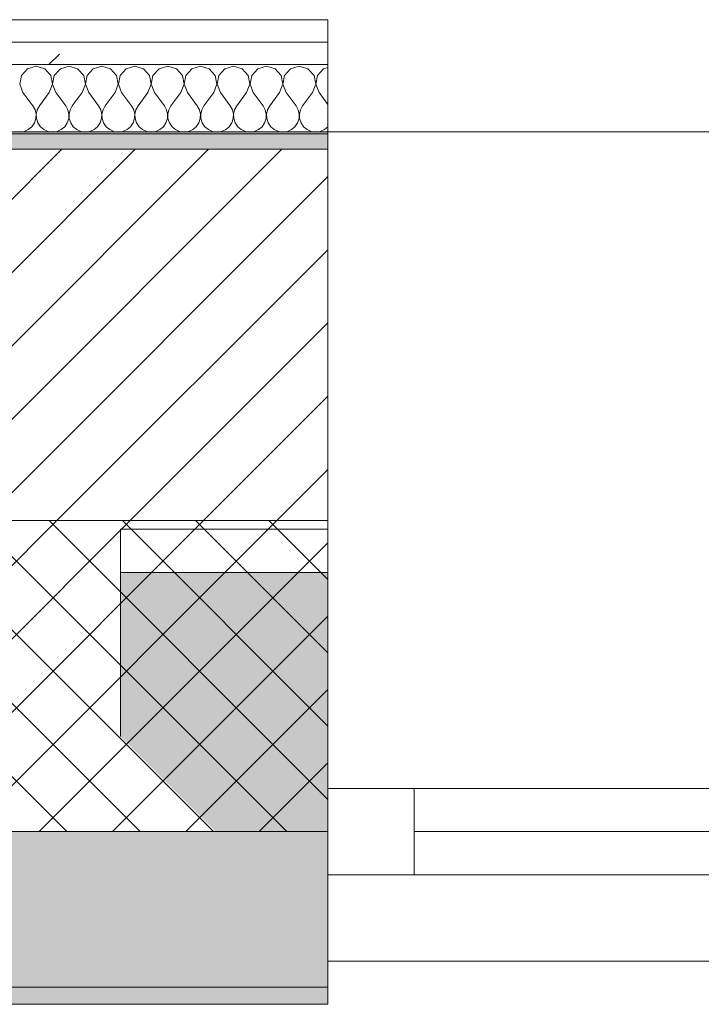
# Model space of a CAD drawing. Header units: millimetres. Extents: x -40968 to 77376, y -17881 to 4746.
# Tile 247 of 256: x -3562 to -3167, y -1699 to -1129. Entities that reach past the tile are written whole.
import ezdxf

# ---------------------------------------------------------------- set-up
doc = ezdxf.new("R2010")
doc.units = ezdxf.units.MM
doc.header["$MEASUREMENT"] = 0
doc.linetypes.add('Wipeout_Contour', pattern=[1000, 0, -1000])
for name, color, linetype in [('12_FAÇ_Façana', 7, 'Continuous'), ('Nuevo_08_E_Envans secs', 7, 'Continuous'), ('Ventanas Archicad', 7, 'Continuous')]:
    doc.layers.add(name, color=color, linetype=linetype)
for name, color, linetype, lineweight, true_color in [('12_FAÇ_Façana_Pluma_Nº__102', 7, 'Continuous', 5, 0xcccccc), ('12_FAÇ_Façana_Pluma_Nº__174', 7, 'Continuous', 13, 0xe4ad2c), ('12_FAÇ_Façana_Pluma_Nº__176', 7, 'Continuous', 15, 0x93a0c6), ('12_FAÇ_Façana_Pluma_Nº__43', 7, 'Continuous', 5, 0xa4a4a6), ('Nuevo_08_E_Envans secs_Pluma_Nº__102', 7, 'Continuous', 5, 0xcccccc), ('Nuevo_08_E_Envans secs_Pluma_Nº__177', 7, 'Continuous', 15, 0xf7e046), ('Ventanas Archicad_Pluma_Nº__23', 7, 'Continuous', 5, 0xa4a4a6), ('Ventanas Archicad_Pluma_Nº__3', 7, 'Continuous', 5, 0xa4a4a4), ('Ventanas Archicad_Pluma_Nº__43', 7, 'Continuous', 5, 0xa4a4a6)]:
    doc.layers.add(name, color=color, linetype=linetype, lineweight=lineweight, true_color=true_color)
for name, color, linetype, lineweight in [('12_FAÇ_Façana_Pluma_Nº__2', 8, 'Continuous', 5), ('12_FAÇ_Façana_Pluma_Nº__7', 7, 'Continuous', 5), ('Nuevo_08_E_Envans secs_Pluma_Nº__1', 7, 'Continuous', 5), ('Ventanas Archicad_Pluma_Nº__7', 7, 'Continuous', 5)]:
    doc.layers.add(name, color=color, linetype=linetype, lineweight=lineweight)
pattern_1 = [(45, (0, 0), (-183.848, 183.848), [195, -65]), (45, (7e-14, 183.85), (-183.848, 183.848), [195, -65])]

# ---------------------------------------------------------------- blocks, each defined once
blk = doc.blocks.new('Muro_7_5', base_point=(-5726, -1193.98))
at = {"layer": '12_FAÇ_Façana_Pluma_Nº__102', "linetype": 'Continuous', "lineweight": 0, "true_color": 0xe5e5e5}
for points in [[(-5726, -1688.98), (-3383.43, -1688.98), (-3383.43, -1598.98), (-5726, -1598.98)], [(-5726, -1698.98), (-3383.43, -1698.98), (-3383.43, -1688.98), (-5726, -1688.98)]]:
    blk.add_hatch(color=254, dxfattribs=at).paths.add_polyline_path(points)
at = {"layer": '12_FAÇ_Façana_Pluma_Nº__174', "linetype": 'Continuous', "lineweight": 13, "true_color": 0xe4ad2c}
h = blk.add_hatch(dxfattribs=at)
h.set_pattern_fill('SATE_Aislamiento_0005', color=42, style=0, pattern_type=2)
h.set_pattern_definition([(45, (0, 0), (-21.2132, 21.2132), []), (135, (0, 0), (21.2132, 21.2132), [])])
h.paths.add_polyline_path([(-5726, -1598.98), (-3383.43, -1598.98), (-3383.43, -1418.98), (-5726, -1418.98)])
at = {"layer": '12_FAÇ_Façana_Pluma_Nº__176', "linetype": 'Continuous', "lineweight": 0, "true_color": 0x495063}
blk.add_hatch(color=251, dxfattribs=at).paths.add_polyline_path([(-3383.43, -1193.98), (-5726, -1193.98), (-5726, -1203.98), (-3383.43, -1203.98)])
at = {"layer": '12_FAÇ_Façana_Pluma_Nº__2', "linetype": 'Continuous', "lineweight": 5}
h = blk.add_hatch(dxfattribs=at)
h.set_pattern_fill('Ceramic_0005', color=8, style=0, pattern_type=2)
h.set_pattern_definition([(45, (0, 0), (-21.2132, 21.2132), [])])
h.paths.add_polyline_path([(-5726, -1418.98), (-3383.43, -1418.98), (-3383.43, -1203.98), (-5726, -1203.98)])
at = {"layer": '12_FAÇ_Façana_Pluma_Nº__7', "color": 7, "linetype": 'Continuous', "lineweight": 5}
for p, q in [((-3383.43, -1203.98), (-5726, -1203.98)), ((-5726, -1418.98), (-3383.43, -1418.98)), ((-5726, -1598.98), (-3383.43, -1598.98)), ((-5726, -1688.98), (-3383.43, -1688.98))]:
    blk.add_line(p, q, dxfattribs=at)
at = {"layer": '12_FAÇ_Façana_Pluma_Nº__7', "color": 7, "linetype": 'Continuous', "lineweight": 5, "flags": 128}
for points in [[(-3383.43, -1193.98), (-5726, -1193.98)], [(-3383.43, -1423.98), (-3383.43, -1418.98)], [(-3383.43, -1598.98), (-3383.43, -1543.98)], [(-3383.43, -1698.98), (-3383.43, -1663.98)], [(-5726, -1698.98), (-3383.43, -1698.98)]]:
    blk.add_lwpolyline(points, dxfattribs=at)
blk = doc.blocks.new('Ventana Vertical Multi-Faja 27_8')
at = {"layer": 'Ventanas Archicad_Pluma_Nº__23', "color": 253, "linetype": 'Continuous', "lineweight": 5, "true_color": 0xa4a4a6}
for p, q in [((550, -50), (550, 0)), ((550, 0), (600, 0)), ((600, -50), (550, -50))]:
    blk.add_line(p, q, dxfattribs=at)
at = {"layer": 'Ventanas Archicad_Pluma_Nº__3', "color": 253, "linetype": 'Continuous', "lineweight": 5, "true_color": 0xa4a4a4}
for p, q in [((-600, 50), (600, 50)), ((-550, 0), (550, 0)), ((-550, -25), (550, -25)), ((550, -50), (-550, -50)), ((-600, -430), (600, -430))]:
    blk.add_line(p, q, dxfattribs=at)
at = {"layer": 'Ventanas Archicad_Pluma_Nº__43', "color": 253, "linetype": 'Continuous', "lineweight": 5, "true_color": 0xa4a4a6}
blk.add_line((600, -200), (600, -175), dxfattribs=at)
at = {"layer": 'Ventanas Archicad_Pluma_Nº__7', "color": 7, "linetype": 'Continuous', "lineweight": 5}
for p, q in [((600, 50), (600, 40)), ((600, 40), (600, 0)), ((600, 40), (600, 0)), ((600, 0), (600, -50)), ((600, 0), (600, -50)), ((600, 0), (600, -50)), ((600, 0), (600, -50)), ((600, -50), (600, -80)), ((600, -50), (600, -80)), ((600, -80), (600, -175)), ((600, -80), (600, -175)), ((600, -200), (600, -420)), ((600, -420), (600, -430))]:
    blk.add_line(p, q, dxfattribs=at)
blk = doc.blocks.new('Muro_20_5', base_point=(-3383.43, -1193.98))
at = {"layer": '12_FAÇ_Façana', "linetype": 'Continuous', "lineweight": 0, "true_color": 0x000000}
h = blk.add_hatch(dxfattribs=at)
h.set_pattern_fill('Yeso_0005', color=18, style=0, pattern_type=2)
h.set_pattern_definition([(0, (0, 0), (0, 75), [0, -75])])
h.paths.add_polyline_path([(-3383.43, -1423.98), (-3503.43, -1423.98), (-3503.43, -1448.98), (-3383.43, -1448.98)])
at = {"layer": '12_FAÇ_Façana_Pluma_Nº__102', "linetype": 'Continuous', "lineweight": 0, "true_color": 0xe5e5e5}
blk.add_hatch(color=254, dxfattribs=at).paths.add_polyline_path([(-3503.43, -1543.98), (-3383.43, -1663.98), (-3383.43, -1448.98), (-3503.43, -1448.98)])
at = {"layer": '12_FAÇ_Façana_Pluma_Nº__43', "color": 253, "linetype": 'Continuous', "lineweight": 5, "true_color": 0xa4a4a6}
for p, q in [((-3503.43, -1423.98), (-3383.43, -1423.98)), ((-3503.43, -1448.98), (-3503.43, -1423.98)), ((-3383.43, -1423.98), (-3383.43, -1448.98)), ((-3383.43, -1448.98), (-3503.43, -1448.98))]:
    blk.add_line(p, q, dxfattribs=at)
at = {"layer": '12_FAÇ_Façana_Pluma_Nº__7', "color": 7, "linetype": 'Continuous', "lineweight": 5}
for p, q in [((-3383.43, -1203.98), (-3383.43, -1193.98)), ((-3383.43, -1423.98), (-3383.43, -1203.98)), ((-3503.43, -1543.98), (-3503.43, -1448.98)), ((-3383.43, -1543.98), (-3383.43, -1448.98)), ((-3383.43, -1543.98), (-3383.43, -1448.98)), ((-3383.43, -1573.98), (-3383.43, -1543.98)), ((-3383.43, -1573.98), (-3383.43, -1543.98)), ((-3383.43, -1623.98), (-3383.43, -1573.98)), ((-3383.43, -1623.98), (-3383.43, -1573.98)), ((-3383.43, -1663.98), (-3383.43, -1623.98)), ((-3383.43, -1663.98), (-3383.43, -1623.98)), ((-3383.43, -1673.98), (-3383.43, -1663.98))]:
    blk.add_line(p, q, dxfattribs=at)
at = {"layer": 'Ventanas Archicad', "color": 253, "linetype": 'Continuous', "lineweight": 5, "true_color": 0xa4a4a6, "zscale": 1000, "rotation": 180}
blk.add_blockref('Ventana Vertical Multi-Faja 27_8', (-2783.43, -1623.98), dxfattribs=at)
blk = doc.blocks.new('*X495')
at = {"layer": 'Nuevo_08_E_Envans secs_Pluma_Nº__102', "color": 254, "linetype": 'Continuous', "lineweight": 5, "true_color": 0xcccccc}
for p, q in [((-3552.38, -1155.93), (-3557.39, -1157.35)), ((-3547.37, -1157.35), (-3552.38, -1155.93)), ((-3533.33, -1155.93), (-3538.34, -1157.35)), ((-3528.33, -1157.35), (-3533.33, -1155.93)), ((-3514.29, -1155.93), (-3519.29, -1157.35)), ((-3509.28, -1157.35), (-3514.29, -1155.93)), ((-3495.24, -1155.93), (-3500.25, -1157.35)), ((-3490.23, -1157.35), (-3495.24, -1155.93)), ((-3476.19, -1155.93), (-3481.2, -1157.35)), ((-3471.18, -1157.35), (-3476.19, -1155.93)), ((-3457.14, -1155.93), (-3462.15, -1157.35)), ((-3452.14, -1157.35), (-3457.14, -1155.93)), ((-3438.1, -1155.93), (-3443.1, -1157.35)), ((-3433.09, -1157.35), (-3438.1, -1155.93)), ((-3419.05, -1155.93), (-3424.05, -1157.35)), ((-3414.04, -1157.35), (-3419.05, -1155.93)), ((-3400, -1155.93), (-3405.01, -1157.35)), ((-3394.99, -1157.35), (-3400, -1155.93)), ((-3383.43, -1156.63), (-3385.96, -1157.35)), ((-3560.9, -1161.19), (-3561.87, -1166.31)), ((-3557.39, -1157.35), (-3560.9, -1161.19)), ((-3543.86, -1161.19), (-3547.37, -1157.35)), ((-3542.9, -1166.31), (-3543.86, -1161.19)), ((-3541.85, -1161.19), (-3542.82, -1166.31)), ((-3538.34, -1157.35), (-3541.85, -1161.19)), ((-3524.81, -1161.19), (-3528.33, -1157.35)), ((-3523.85, -1166.31), (-3524.81, -1161.19)), ((-3522.8, -1161.19), (-3523.77, -1166.31)), ((-3519.29, -1157.35), (-3522.8, -1161.19)), ((-3505.77, -1161.19), (-3509.28, -1157.35)), ((-3504.8, -1166.31), (-3505.77, -1161.19)), ((-3503.76, -1161.19), (-3504.72, -1166.31)), ((-3500.25, -1157.35), (-3503.76, -1161.19)), ((-3486.72, -1161.19), (-3490.23, -1157.35)), ((-3485.75, -1166.31), (-3486.72, -1161.19)), ((-3484.71, -1161.19), (-3485.68, -1166.31)), ((-3481.2, -1157.35), (-3484.71, -1161.19)), ((-3467.67, -1161.19), (-3471.18, -1157.35)), ((-3466.71, -1166.31), (-3467.67, -1161.19)), ((-3465.66, -1161.19), (-3466.63, -1166.31)), ((-3462.15, -1157.35), (-3465.66, -1161.19)), ((-3448.62, -1161.19), (-3452.14, -1157.35)), ((-3447.66, -1166.31), (-3448.62, -1161.19)), ((-3446.61, -1161.19), (-3447.58, -1166.31)), ((-3443.1, -1157.35), (-3446.61, -1161.19)), ((-3429.58, -1161.19), (-3433.09, -1157.35)), ((-3428.61, -1166.31), (-3429.58, -1161.19)), ((-3427.57, -1161.19), (-3428.53, -1166.31)), ((-3424.05, -1157.35), (-3427.57, -1161.19)), ((-3410.53, -1161.19), (-3414.04, -1157.35)), ((-3409.56, -1166.31), (-3410.53, -1161.19)), ((-3408.52, -1161.19), (-3409.49, -1166.31)), ((-3405.01, -1157.35), (-3408.52, -1161.19)), ((-3391.48, -1161.19), (-3394.99, -1157.35)), ((-3390.51, -1166.31), (-3391.48, -1161.19)), ((-3389.47, -1161.19), (-3390.44, -1166.31)), ((-3385.96, -1157.35), (-3389.47, -1161.19)), ((-3561.87, -1166.31), (-3560, -1171.17)), ((-3544.76, -1171.17), (-3542.9, -1166.31)), ((-3542.82, -1166.31), (-3540.95, -1171.17)), ((-3525.71, -1171.17), (-3523.85, -1166.31)), ((-3523.77, -1166.31), (-3521.9, -1171.17)), ((-3506.67, -1171.17), (-3504.8, -1166.31)), ((-3504.72, -1166.31), (-3502.86, -1171.17)), ((-3487.62, -1171.17), (-3485.75, -1166.31)), ((-3485.68, -1166.31), (-3483.81, -1171.17)), ((-3468.57, -1171.17), (-3466.71, -1166.31)), ((-3466.63, -1166.31), (-3464.76, -1171.17)), ((-3449.52, -1171.17), (-3447.66, -1166.31)), ((-3447.58, -1166.31), (-3445.71, -1171.17)), ((-3430.48, -1171.17), (-3428.61, -1166.31)), ((-3428.53, -1166.31), (-3426.67, -1171.17)), ((-3411.43, -1171.17), (-3409.56, -1166.31)), ((-3409.49, -1166.31), (-3407.62, -1171.17)), ((-3392.38, -1171.17), (-3390.51, -1166.31)), ((-3390.44, -1166.31), (-3388.57, -1171.17)), ((-3560, -1171.17), (-3554.29, -1178.79)), ((-3544.76, -1171.17), (-3550.48, -1178.79)), ((-3540.95, -1171.17), (-3535.24, -1178.79)), ((-3525.71, -1171.17), (-3531.43, -1178.79)), ((-3521.9, -1171.17), (-3516.19, -1178.79)), ((-3506.67, -1171.17), (-3512.38, -1178.79)), ((-3502.86, -1171.17), (-3497.14, -1178.79)), ((-3487.62, -1171.17), (-3493.33, -1178.79)), ((-3483.81, -1171.17), (-3478.1, -1178.79)), ((-3468.57, -1171.17), (-3474.29, -1178.79)), ((-3464.76, -1171.17), (-3459.05, -1178.79)), ((-3449.52, -1171.17), (-3455.24, -1178.79)), ((-3445.71, -1171.17), (-3440, -1178.79)), ((-3430.48, -1171.17), (-3436.19, -1178.79)), ((-3426.67, -1171.17), (-3420.95, -1178.79)), ((-3411.43, -1171.17), (-3417.14, -1178.79)), ((-3407.62, -1171.17), (-3401.9, -1178.79)), ((-3392.38, -1171.17), (-3398.1, -1178.79)), ((-3388.57, -1171.17), (-3383.43, -1178.02)), ((-3553.01, -1181.08), (-3554.29, -1178.79)), ((-3550.48, -1178.79), (-3551.75, -1181.08)), ((-3533.97, -1181.08), (-3535.24, -1178.79)), ((-3531.43, -1178.79), (-3532.7, -1181.08)), ((-3514.92, -1181.08), (-3516.19, -1178.79)), ((-3512.38, -1178.79), (-3513.65, -1181.08)), ((-3495.87, -1181.08), (-3497.14, -1178.79)), ((-3493.33, -1178.79), (-3494.6, -1181.08)), ((-3476.82, -1181.08), (-3478.1, -1178.79)), ((-3474.29, -1178.79), (-3475.56, -1181.08)), ((-3457.78, -1181.08), (-3459.05, -1178.79)), ((-3455.24, -1178.79), (-3456.51, -1181.08)), ((-3438.73, -1181.08), (-3440, -1178.79)), ((-3436.19, -1178.79), (-3437.46, -1181.08)), ((-3419.68, -1181.08), (-3420.95, -1178.79)), ((-3417.14, -1178.79), (-3418.41, -1181.08)), ((-3400.63, -1181.08), (-3401.9, -1178.79)), ((-3398.1, -1178.79), (-3399.37, -1181.08)), ((-3552.42, -1183.64), (-3553.01, -1181.08)), ((-3552.55, -1186.27), (-3552.42, -1183.64)), ((-3551.75, -1181.08), (-3552.34, -1183.64)), ((-3552.34, -1183.64), (-3552.22, -1186.27)), ((-3533.37, -1183.64), (-3533.97, -1181.08)), ((-3533.5, -1186.27), (-3533.37, -1183.64)), ((-3532.7, -1181.08), (-3533.29, -1183.64)), ((-3533.29, -1183.64), (-3533.17, -1186.27)), ((-3514.32, -1183.64), (-3514.92, -1181.08)), ((-3514.45, -1186.27), (-3514.32, -1183.64)), ((-3513.65, -1181.08), (-3514.25, -1183.64)), ((-3514.25, -1183.64), (-3514.12, -1186.27)), ((-3495.28, -1183.64), (-3495.87, -1181.08)), ((-3495.4, -1186.27), (-3495.28, -1183.64)), ((-3494.6, -1181.08), (-3495.2, -1183.64)), ((-3495.2, -1183.64), (-3495.07, -1186.27)), ((-3476.23, -1183.64), (-3476.82, -1181.08)), ((-3476.36, -1186.27), (-3476.23, -1183.64)), ((-3475.56, -1181.08), (-3476.15, -1183.64)), ((-3476.15, -1183.64), (-3476.02, -1186.27)), ((-3457.18, -1183.64), (-3457.78, -1181.08)), ((-3457.31, -1186.27), (-3457.18, -1183.64)), ((-3456.51, -1181.08), (-3457.1, -1183.64)), ((-3457.1, -1183.64), (-3456.98, -1186.27)), ((-3438.13, -1183.64), (-3438.73, -1181.08)), ((-3438.26, -1186.27), (-3438.13, -1183.64)), ((-3437.46, -1181.08), (-3438.06, -1183.64)), ((-3438.06, -1183.64), (-3437.93, -1186.27)), ((-3419.09, -1183.64), (-3419.68, -1181.08)), ((-3419.21, -1186.27), (-3419.09, -1183.64)), ((-3418.41, -1181.08), (-3419.01, -1183.64)), ((-3419.01, -1183.64), (-3418.88, -1186.27)), ((-3400.04, -1183.64), (-3400.63, -1181.08)), ((-3400.17, -1186.27), (-3400.04, -1183.64)), ((-3399.37, -1181.08), (-3399.96, -1183.64)), ((-3399.96, -1183.64), (-3399.83, -1186.27)), ((-3556.9, -1192.6), (-3554.87, -1190.92)), ((-3554.87, -1190.92), (-3553.39, -1188.76)), ((-3553.39, -1188.76), (-3552.55, -1186.27)), ((-3552.22, -1186.27), (-3551.38, -1188.76)), ((-3551.38, -1188.76), (-3549.89, -1190.92)), ((-3549.89, -1190.92), (-3547.86, -1192.6)), ((-3537.85, -1192.6), (-3535.83, -1190.92)), ((-3535.83, -1190.92), (-3534.34, -1188.76)), ((-3534.34, -1188.76), (-3533.5, -1186.27)), ((-3533.17, -1186.27), (-3532.33, -1188.76)), ((-3532.33, -1188.76), (-3530.84, -1190.92)), ((-3530.84, -1190.92), (-3528.82, -1192.6)), ((-3518.8, -1192.6), (-3516.78, -1190.92)), ((-3516.78, -1190.92), (-3515.29, -1188.76)), ((-3515.29, -1188.76), (-3514.45, -1186.27)), ((-3514.12, -1186.27), (-3513.28, -1188.76)), ((-3513.28, -1188.76), (-3511.79, -1190.92)), ((-3511.79, -1190.92), (-3509.77, -1192.6)), ((-3499.75, -1192.6), (-3497.73, -1190.92)), ((-3497.73, -1190.92), (-3496.24, -1188.76)), ((-3496.24, -1188.76), (-3495.4, -1186.27)), ((-3495.07, -1186.27), (-3494.23, -1188.76)), ((-3494.23, -1188.76), (-3492.74, -1190.92)), ((-3492.74, -1190.92), (-3490.72, -1192.6)), ((-3480.71, -1192.6), (-3478.68, -1190.92)), ((-3478.68, -1190.92), (-3477.2, -1188.76)), ((-3477.2, -1188.76), (-3476.36, -1186.27)), ((-3476.02, -1186.27), (-3475.19, -1188.76)), ((-3475.19, -1188.76), (-3473.7, -1190.92)), ((-3473.7, -1190.92), (-3471.67, -1192.6)), ((-3461.66, -1192.6), (-3459.64, -1190.92)), ((-3459.64, -1190.92), (-3458.15, -1188.76)), ((-3458.15, -1188.76), (-3457.31, -1186.27)), ((-3456.98, -1186.27), (-3456.14, -1188.76)), ((-3456.14, -1188.76), (-3454.65, -1190.92)), ((-3454.65, -1190.92), (-3452.63, -1192.6)), ((-3442.61, -1192.6), (-3440.59, -1190.92)), ((-3440.59, -1190.92), (-3439.1, -1188.76)), ((-3439.1, -1188.76), (-3438.26, -1186.27)), ((-3437.93, -1186.27), (-3437.09, -1188.76)), ((-3437.09, -1188.76), (-3435.6, -1190.92)), ((-3435.6, -1190.92), (-3433.58, -1192.6)), ((-3423.56, -1192.6), (-3421.54, -1190.92)), ((-3421.54, -1190.92), (-3420.05, -1188.76)), ((-3420.05, -1188.76), (-3419.21, -1186.27)), ((-3418.88, -1186.27), (-3418.04, -1188.76)), ((-3418.04, -1188.76), (-3416.55, -1190.92)), ((-3416.55, -1190.92), (-3414.53, -1192.6)), ((-3404.52, -1192.6), (-3402.49, -1190.92)), ((-3402.49, -1190.92), (-3401.01, -1188.76)), ((-3401.01, -1188.76), (-3400.17, -1186.27)), ((-3399.83, -1186.27), (-3398.99, -1188.76)), ((-3398.99, -1188.76), (-3397.51, -1190.92)), ((-3397.51, -1190.92), (-3395.48, -1192.6)), ((-3385.47, -1192.6), (-3383.45, -1190.92)), ((-3383.45, -1190.92), (-3383.43, -1190.9)), ((-3561.9, -1194.02), (-3559.3, -1193.66)), ((-3559.3, -1193.66), (-3556.9, -1192.6)), ((-3547.86, -1192.6), (-3545.46, -1193.66)), ((-3545.46, -1193.66), (-3542.86, -1194.02)), ((-3542.86, -1194.02), (-3540.25, -1193.66)), ((-3540.25, -1193.66), (-3537.85, -1192.6)), ((-3528.82, -1192.6), (-3526.41, -1193.66)), ((-3526.41, -1193.66), (-3523.81, -1194.02)), ((-3523.81, -1194.02), (-3521.21, -1193.66)), ((-3521.21, -1193.66), (-3518.8, -1192.6)), ((-3509.77, -1192.6), (-3507.36, -1193.66)), ((-3507.36, -1193.66), (-3504.76, -1194.02)), ((-3504.76, -1194.02), (-3502.16, -1193.66)), ((-3502.16, -1193.66), (-3499.75, -1192.6)), ((-3490.72, -1192.6), (-3488.32, -1193.66)), ((-3488.32, -1193.66), (-3485.71, -1194.02)), ((-3485.71, -1194.02), (-3483.11, -1193.66)), ((-3483.11, -1193.66), (-3480.71, -1192.6)), ((-3471.67, -1192.6), (-3469.27, -1193.66)), ((-3469.27, -1193.66), (-3466.67, -1194.02)), ((-3466.67, -1194.02), (-3464.06, -1193.66)), ((-3464.06, -1193.66), (-3461.66, -1192.6)), ((-3452.63, -1192.6), (-3450.22, -1193.66)), ((-3450.22, -1193.66), (-3447.62, -1194.02)), ((-3447.62, -1194.02), (-3445.02, -1193.66)), ((-3445.02, -1193.66), (-3442.61, -1192.6)), ((-3433.58, -1192.6), (-3431.17, -1193.66)), ((-3431.17, -1193.66), (-3428.57, -1194.02)), ((-3428.57, -1194.02), (-3425.97, -1193.66)), ((-3425.97, -1193.66), (-3423.56, -1192.6)), ((-3414.53, -1192.6), (-3412.13, -1193.66)), ((-3412.13, -1193.66), (-3409.52, -1194.02)), ((-3409.52, -1194.02), (-3406.92, -1193.66)), ((-3406.92, -1193.66), (-3404.52, -1192.6)), ((-3395.48, -1192.6), (-3393.08, -1193.66)), ((-3393.08, -1193.66), (-3390.48, -1194.02)), ((-3390.48, -1194.02), (-3387.87, -1193.66)), ((-3387.87, -1193.66), (-3385.47, -1192.6))]:
    blk.add_line(p, q, dxfattribs=at)
blk = doc.blocks.new('Muro_154_5', base_point=(-5726, -1128.98))
at = {"layer": 'Nuevo_08_E_Envans secs_Pluma_Nº__1', "color": 7, "linetype": 'Continuous', "lineweight": 5, "flags": 128}
blk.add_lwpolyline([(-5726, -1194.98), (-3383.43, -1194.98)], dxfattribs=at)
at = {"color": 254, "linetype": 'Wipeout_Contour', "lineweight": 0, "ltscale": 18812.650821}
blk.add_wipeout([(-3383.43, -1128.98), (-5726, -1128.98), (-5726, -1141.98), (-3383.43, -1141.98)], dxfattribs=at).dxf.layer = 'Nuevo_08_E_Envans secs'
at = {"layer": 'Nuevo_08_E_Envans secs_Pluma_Nº__177', "linetype": 'Continuous', "lineweight": 15, "true_color": 0xf7e046}
h = blk.add_hatch(dxfattribs=at)
h.set_pattern_fill('Panellat_HPL_0005', color=53, style=0, pattern_type=2)
h.set_pattern_definition(pattern_1)
h.paths.add_polyline_path([(-3383.43, -1128.98), (-5726, -1128.98), (-5726, -1141.98), (-3383.43, -1141.98)])
at = {"layer": 'Nuevo_08_E_Envans secs_Pluma_Nº__1', "color": 7, "linetype": 'Continuous', "lineweight": 5, "flags": 128}
blk.add_lwpolyline([(-3383.43, -1128.98), (-5726, -1128.98)], dxfattribs=at)
at = {"color": 254, "linetype": 'Wipeout_Contour', "lineweight": 0, "ltscale": 18826.049528}
blk.add_wipeout([(-3383.43, -1141.98), (-5726, -1141.98), (-5726, -1154.98), (-3383.43, -1154.98)], dxfattribs=at).dxf.layer = 'Nuevo_08_E_Envans secs'
at = {"layer": 'Nuevo_08_E_Envans secs_Pluma_Nº__177', "linetype": 'Continuous', "lineweight": 15, "true_color": 0xf7e046}
h = blk.add_hatch(dxfattribs=at)
h.set_pattern_fill('Panellat_HPL_0005', color=53, style=0, pattern_type=2)
h.set_pattern_definition(pattern_1)
h.paths.add_polyline_path([(-3383.43, -1141.98), (-5726, -1141.98), (-5726, -1154.98), (-3383.43, -1154.98)])
at = {"layer": 'Nuevo_08_E_Envans secs_Pluma_Nº__1', "color": 7, "linetype": 'Continuous', "lineweight": 5}
for p, q in [((-3383.43, -1141.98), (-5726, -1141.98)), ((-3383.43, -1154.98), (-5726, -1154.98))]:
    blk.add_line(p, q, dxfattribs=at)
at = {"layer": 'Nuevo_08_E_Envans secs_Pluma_Nº__1', "color": 7, "linetype": 'Continuous', "lineweight": 5, "flags": 128}
for points in [[(-3383.43, -1128.98), (-3383.43, -1141.98)], [(-3383.43, -1141.98), (-3383.43, -1154.98)], [(-3383.43, -1154.98), (-3383.43, -1194.98)]]:
    blk.add_lwpolyline(points, dxfattribs=at)
at = {"layer": 'Nuevo_08_E_Envans secs', "color": 7, "lineweight": 20}
blk.add_blockref('*X495', (0, 0), dxfattribs=at)

msp = doc.modelspace()

# ---------------------------------------------------------------- block references
at = {"layer": '12_FAÇ_Façana', "color": 7, "lineweight": 20}
for name, p in [('Muro_7_5', (-5726, -1193.98)), ('Muro_20_5', (-3383.43, -1193.98))]:
    msp.add_blockref(name, p, dxfattribs=at)

# ---------------------------------------------------------------- next in the draw order: block references
at = {"layer": 'Nuevo_08_E_Envans secs', "color": 7, "lineweight": 20}
msp.add_blockref('Muro_154_5', (-5726, -1128.98), dxfattribs=at)

doc.saveas('drawing.dxf')
